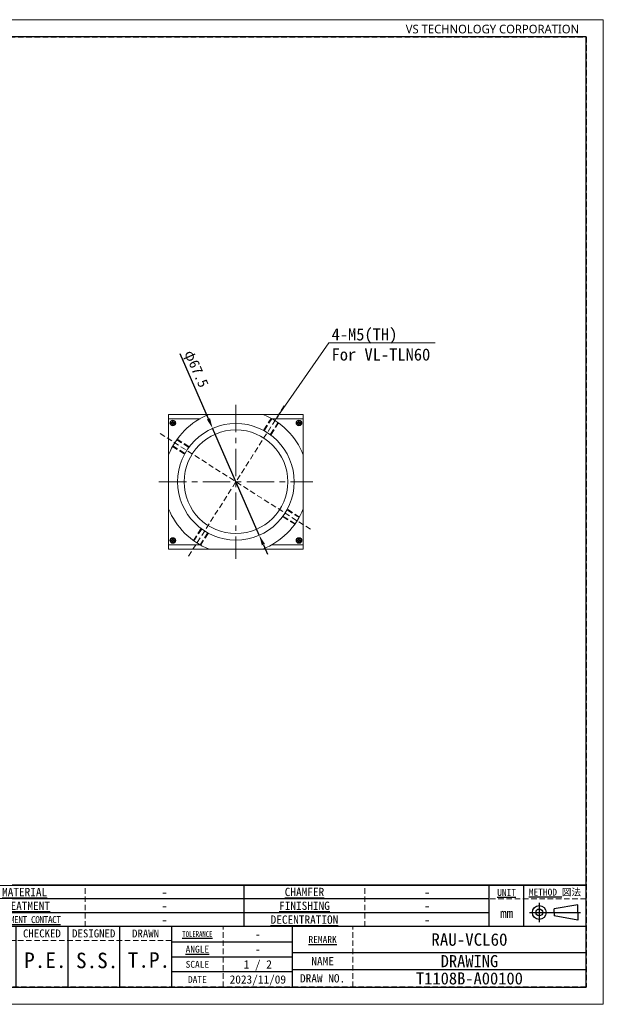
# Model space of a CAD drawing. Header units: millimetres. Extents: x -201 to 202, y 143 to 428.
# Tile 2 of 2: x 33 to 202, y 143 to 428. Entities that reach past the tile are written whole.
import ezdxf
from ezdxf import colors
from ezdxf.entities.mleader import LeaderData, LeaderLine
from ezdxf.enums import TextEntityAlignment as Align
from ezdxf.math import Vec2, Vec3

# ---------------------------------------------------------------- set-up
doc = ezdxf.new("R2010")
doc.units = ezdxf.units.MM
doc.header["$LTSCALE"] = 0.25
doc.linetypes.add('CENTER', pattern=[50.8, 31.75, -6.35, 6.35, -6.35])
doc.linetypes.add('HIDDEN', pattern=[9.525, 6.35, -3.175])
for name, color, linetype, lineweight in [('CENTER', 1, 'CENTER', 9), ('COVER', 7, 'Continuous', 20), ('DIMENSION', 6, 'Continuous', 15), ('FRAME', 5, 'Continuous', 20), ('HIDDEN', 3, 'HIDDEN', 9), ('LENS ADAPTER', 7, 'Continuous', 20), ('REAR PANEL', 3, 'Continuous', 20), ('SIDE PANEL 1', 11, 'Continuous', 20), ('SIDE PANEL 2', 11, 'Continuous', 20)]:
    doc.layers.add(name, color=color, linetype=linetype, lineweight=lineweight)
doc.layers.add('EMPTY LINE', color=252, linetype='Continuous', lineweight=0, plot=False)
doc.layers.add('FORM', color=7, linetype='Continuous')
doc.layers.add('MXB4508', color=7, linetype='Continuous')
doc.styles.add('VS Standard', font='msgothic.ttc', dxfattribs={"height": 3})
doc.styles.add('VS Standard(小)', font='txt', dxfattribs={"height": 2.4})
doc.styles.add('VST_ﾒｲﾘｵ', font='meiryo.ttc', dxfattribs={"height": 2.5})
doc.dimstyles.new('VS Standard x0.5', dxfattribs={"dimtxt": 3, "dimasz": 3, "dimexe": 0.5, "dimexo": 0.8, "dimgap": 0.5, "dimtad": 3, "dimlfac": 2, "dimrnd": 0.0001, "dimzin": 9, "dimdsep": 46, "dimtxsty": 'VS Standard', "dimcen": 0, "dimaunit": 1, "dimadec": 0, "dimazin": 2, "dimtfac": 1, "dimtmove": 0, "dimatfit": 3, "dimfxl": 1, "dimtolj": 1, "dimtzin": 0, "dimarcsym": 0})

# ---------------------------------------------------------------- blocks, each defined once
blk = doc.blocks.new('表題欄金物用_ver2.0.0')
at = {"layer": 'FORM', "color": 0}
for p, q in [((-11, 40.5), (-191, 40.5)), ((-191, 40.5), (-191, 28.5)), ((-110, 28.49), (-110, 40.5)), ((-39, 28.49), (-39, 40.49)), ((-29, 28.49), (-29, 40.49)), ((-11, 28.5), (-11, 40.5)), ((-39, 36.5), (-191, 36.5)), ((-24.54, 35.38), (-24.54, 29.78)), ((-13.42, 34.8), (-20.21, 33.59)), ((-13.42, 32.58), (-13.42, 34.8)), ((-39, 32.5), (-191, 32.5)), ((-27.34, 32.58), (-12.62, 32.58)), ((-20.21, 32.58), (-20.21, 33.59)), ((-20.21, 32.58), (-20.21, 31.57)), ((-13.42, 30.35), (-20.21, 31.57)), ((-13.42, 32.58), (-13.42, 30.35)), ((-11, 28.5), (-191, 28.5)), ((-191, 28.5), (-191, 11)), ((-176, 28.5), (-176, 11)), ((-161, 28.5), (-161, 11)), ((-146, 28.5), (-146, 11)), ((-131, 28.5), (-131, 11)), ((-96, 11), (-96, 28.5)), ((-11, 11), (-11, 28.5)), ((-272, 23), (-286, 23)), ((-286, 23), (-286, 17)), ((-211, 23), (-272, 23)), ((-272, 23), (-272, 17)), ((-211, 23), (-211, 17)), ((-199, 23), (-211, 23)), ((-199, 23), (-199, 17)), ((-191, 23), (-199, 23)), ((-131, 24.12), (-96, 24.12)), ((-279.19, 21), (-277.19, 19)), ((-279.19, 19), (-277.19, 21)), ((-96, 21), (-11, 21)), ((-131, 19.75), (-96, 19.75)), ((-286, 17), (-286, 11)), ((-272, 17), (-286, 17)), ((-272, 17), (-272, 11)), ((-211, 17), (-272, 17)), ((-211, 17), (-211, 11)), ((-199, 17), (-211, 17)), ((-199, 17), (-199, 11)), ((-191, 17), (-199, 17)), ((-96, 15.38), (-131, 15.38)), ((-11, 16), (-96, 16)), ((-191, 11), (-11, 11))]:
    blk.add_line(p, q, dxfattribs=at)
at = {"layer": 'FORM', "color": 0, "linetype": 'HIDDEN', "lineweight": 9}
for p, q in [((-156, 28.49), (-156, 40.49)), ((-75, 28.49), (-75, 40.49)), ((-11, 36.5), (-39, 36.5)), ((-116, 11), (-116, 28.5)), ((-78.5, 11), (-78.5, 28.5)), ((-131, 24.5), (-191, 24.5))]:
    blk.add_line(p, q, dxfattribs=at)
at = {"layer": 'FORM', "color": 0, "lineweight": 15}
blk.add_line((-191, 11), (-286, 11), dxfattribs=at)
at = {"layer": 'FORM', "color": 0}
blk.add_lwpolyline([(-282.58, 22.13), (-285.01, 17.93), (-280.16, 17.93)], close=True, dxfattribs=at)
for radius in [2, 1]:
    blk.add_circle((-24.54, 32.58), radius, dxfattribs=at)
at = {"layer": 'FORM', "color": 0, "attachment_point": 5}
for s, insert, char_height, width, style in [('{\\LMATERIAL}', (-173.5, 38.5), 2.4, 36.5, 'VS Standard(小)'), ('{\\LCHAMFER}   ', (-92.5, 38.5), 2.4, 35, 'VS Standard(小)'), ('{\\LUNIT}', (-34, 38.35), 2, 20, 'VS Standard'), ('{\\LMETHOD} 図法', (-20, 38.35), 2, 20, 'VS Standard'), ('{\\LTREATMENT}', (-173.5, 34.5), 2.4, 36.5, 'VS Standard(小)'), ('{\\LFINISHING}', (-92.5, 34.5), 2.4, 35, 'VS Standard(小)'), ('{\\T0.9;\\LTREATMENT CONTACT}', (-173.5, 30.5), 2, 36.5, 'VS Standard(小)'), ('{\\LDECENTRATION} ', (-92.5, 30.5), 2.4, 35, 'VS Standard(小)'), ('mm', (-34, 32.35), 2.8, 20, 'VS Standard'), ('{\\fＭＳ ゴシック|b0|i0|c128|p49;APPROVED}', (-183.5, 26.5), 2.3, 15, 'VS Standard'), ('{\\fＭＳ ゴシック|b0|i0|c128|p49;CHECKED}', (-168.5, 26.5), 2.3, 15, 'VS Standard'), ('{\\fＭＳ ゴシック|b0|i0|c128|p49;DESIGNED}', (-153.5, 26.5), 2.3, 15, 'VS Standard'), ('{\\fＭＳ ゴシック|b0|i0|c128|p49;DRAWN}', (-138.5, 26.5), 2.3, 15, 'VS Standard'), ('{\\W0.7;\\LTOLERANCE\\l }', (-123.5, 26.31), 1.7, 20, 'VS Standard(小)'), ('{\\LANGLE}', (-123.5, 21.94), 2, 14.9784, 'VS Standard(小)'), ('SCALE', (-123.5, 17.56), 2, 15, 'VS Standard(小)'), ('{\\fＭＳ ゴシック|b0|i0|c128|p49;NAME}', (-87.25, 18.5), 2.4, 15, 'VS Standard(小)'), ('NO.', (-283.44, 14), 2.3, 14, 'VS Standard'), ('\\pxi-3,l4,t4;×^I', (-276.99, 14), 2.3, 14, 'VS Standard'), ('REVISION', (-241.67, 14), 2.3, 46, 'VS Standard'), ('{\\fMS Gothic|b0|i0|c128|p49;DATE}', (-204.99, 14), 2.3, 12, 'VS Standard'), ('NAME', (-195, 14), 2.3, 8, 'VS Standard'), ('{\\fＭＳ ゴシック|b0|i0|c128|p49;DRAW NO.}', (-87.25, 13.5), 2.4, 15, 'VS Standard(小)'), ('{\\fＭＳ ゴシック|b0|i0|c128|p49;DATE}', (-123.5, 13.19), 2, 15, 'VS Standard(小)')]:
    blk.add_mtext(s, dxfattribs=dict(at, insert=insert, char_height=char_height, width=width, style=style))
at = {"layer": 'FORM', "color": 0, "insert": (-87.25, 24.75), "char_height": 2, "width": 16, "attachment_point": 5, "line_spacing_factor": 0.8, "style": 'VS Standard'}
blk.add_mtext('\\pxsm0.9;{\\LREMARK}   ', dxfattribs=at)
at = {"layer": 'FORM', "color": 0, "insert": (-282.79, 19.73), "char_height": 3, "attachment_point": 5, "style": 'VS Standard'}
blk.add_mtext('1', dxfattribs=at)
at = {"layer": 'FORM', "color": 0}
for tag, height, style, p in [('材料', 2.8, 'VS Standard', (-133, 38.5)), ('一般面取', 2.8, 'VS Standard', (-57, 38.5)), ('処理', 2.8, 'VS Standard', (-133, 34.5)), ('仕上', 2.8, 'VS Standard', (-57, 34.5)), ('処理接点', 2.8, 'VS Standard', (-133, 30.5)), ('偏芯', 2.8, 'VS Standard', (-57, 30.5)), ('一般公差', 2.4, 'VS Standard(小)', (-106, 26.31)), ('適用（機種名）', 3.6, 'VS Standard', (-44.75, 24.75)), ('角度', 2.4, 'VS Standard(小)', (-106, 21.94)), ('NAME', 3.5, 'VS Standard', (-44.75, 18.5)), ('SCALE', 2.4, 'VS Standard(小)', (-106, 17.56)), ('DATE', 2.4, 'VS Standard(小)', (-106, 13.19)), ('DRAW_NO.', 3.5, 'VS Standard', (-44.75, 13.5))]:
    blk.add_attdef(tag, text='', height=height, dxfattribs=dict(at, style=style)).set_placement(p, align=Align.MIDDLE_CENTER)
at = {"layer": 'FORM', "color": 0, "style": 'VS Standard'}
for tag, p in [('APPROVED', (-182.5, 15.06)), ('CHECKED', (-167.5, 15.18)), ('DESIGNED', (-152.5, 15.09)), ('DRAWN', (-137.5, 15.23))]:
    blk.add_attdef(tag, text='', height=4.5, dxfattribs=at).set_placement(p, align=Align.BOTTOM_CENTER)
blk = doc.blocks.new('*D125')
at = {"layer": 'Defpoints', "color": 0}
for p in [(88.41, 309.47), (101.91, 278.53)]:
    blk.add_point(p, dxfattribs=at)
at = {"layer": 'DIMENSION', "color": 0, "lineweight": -2}
for p, q in [((87.21, 312.22), (79.01, 331.02)), ((101.91, 278.53), (88.41, 309.47)), ((103.11, 275.78), (104.31, 273.04))]:
    blk.add_line(p, q, dxfattribs=at)
at = {"layer": 'DIMENSION', "color": 0}
for points in [[(86.75, 312.02), (87.67, 312.42), (88.41, 309.47)], [(103.57, 275.98), (102.66, 275.58), (101.91, 278.53)]]:
    blk.add_solid(points, dxfattribs=at)
at = {"layer": 'DIMENSION', "color": 0, "insert": (83.4, 326.56), "char_height": 3, "attachment_point": 5, "rotation": 293.5803, "style": 'VS Standard'}
blk.add_mtext('\\A1;φ67.5', dxfattribs=at)

msp = doc.modelspace()

# ---------------------------------------------------------------- linework, layer by layer
at = {"layer": 'CENTER', "linetype": 'HIDDEN'}
for p, q in [((109.1463, 315.9496), (81.1878, 272.0636)), ((73.2174, 307.9859), (117.1034, 280.0274))]:
    msp.add_line(p, q, dxfattribs=at)
at = {"layer": 'CENTER'}
for p, q in [((95.1634, 316.2753), (95.1634, 271.7253)), ((72.8904, 294.0034), (117.4404, 294.0034))]:
    msp.add_line(p, q, dxfattribs=at)
at = {"layer": 'COVER'}
for p, q in [((75.6634, 275.7534), (84.7741, 275.7534)), ((75.6634, 274.5034), (75.6634, 275.7534)), ((114.6634, 274.5034), (75.6634, 274.5034)), ((105.5527, 275.7534), (114.6634, 275.7534)), ((114.6634, 275.7534), (114.6634, 274.5034))]:
    msp.add_line(p, q, dxfattribs=at)
at = {"layer": 'EMPTY LINE'}
for p, q in [((201.5, 427.75), (-201.5, 427.75)), ((201.5, 142.75), (201.5, 427.75)), ((-201.5, 142.75), (201.5, 142.75))]:
    msp.add_line(p, q, dxfattribs=at)
at = {"layer": 'FORM', "linetype": 'HIDDEN'}
msp.add_lwpolyline([(-196.5, 422.75), (196.5, 422.75), (196.5, 147.75), (-196.5, 147.75)], close=True, dxfattribs=at)
at = {"layer": 'FORM'}
msp.add_lwpolyline([(-196.5, 422.75), (-196.5, 147.75), (-78.5, 147.75), (-78.5, 159.75), (16.5, 159.75), (16.5, 177.25), (196.5, 177.25), (196.5, 422.75), (-196.5, 422.75)], close=True, dxfattribs=at)
at = {"layer": 'FRAME'}
for p, q in [((75.6634, 313.5034), (75.6634, 312.2534)), ((114.6634, 313.5034), (75.6634, 313.5034)), ((114.6634, 312.2534), (114.6634, 313.5034)), ((75.6634, 312.2534), (84.7741, 312.2534)), ((105.5527, 312.2534), (114.6634, 312.2534))]:
    msp.add_line(p, q, dxfattribs=at)
at = {"layer": 'HIDDEN', "color": 3, "linetype": 'HIDDEN'}
for p, q in [((105.38, 312.3549), (103.1588, 308.8682)), ((105.5546, 312.2567), (103.3348, 308.7723)), ((107.3257, 311.1284), (105.1059, 307.6439)), ((107.4885, 311.0116), (105.2672, 307.525)), ((78.0461, 306.1582), (81.5305, 303.9384)), ((78.1628, 306.321), (81.6495, 304.0997)), ((76.8195, 304.2125), (80.3062, 301.9912)), ((76.9178, 304.3871), (80.4022, 302.1672)), ((113.4242, 283.6198), (109.9398, 285.8396)), ((113.5224, 283.7944), (110.0357, 286.0157)), ((112.1792, 281.6859), (108.6925, 283.9072)), ((112.2959, 281.8487), (108.8115, 284.0685)), ((82.8535, 276.9953), (85.0747, 280.4819)), ((83.0162, 276.8785), (85.2361, 280.363)), ((84.7874, 275.7502), (87.0072, 279.2346)), ((84.9619, 275.652), (87.1832, 279.1387))]:
    msp.add_line(p, q, dxfattribs=at)
at = {"layer": 'LENS ADAPTER'}
for p, q in [((102.9576, 313.5034), (87.3692, 313.5034)), ((75.6634, 301.7977), (75.6634, 286.2092)), ((114.6634, 286.2092), (114.6634, 301.7977)), ((87.3692, 274.5034), (102.9576, 274.5034))]:
    msp.add_line(p, q, dxfattribs=at)
msp.add_circle((95.1634, 294.0034), 16.875, dxfattribs=at)
for start, end in [(111.786789, 158.213211), (21.786789, 68.213211), (201.786789, 248.213211), (291.786789, 338.213211)]:
    msp.add_arc((95.1634, 294.0034), 21, start, end, dxfattribs=at)
at = {"layer": 'MXB4508'}
for points in [[(76.3134, 311.1034), (76.3134, 310.9034), (76.8134, 310.9034), (76.8134, 310.4034), (77.0134, 310.4034), (77.0134, 310.9034), (77.5134, 310.9034), (77.5134, 311.1034), (77.0134, 311.1034), (77.0134, 311.6034), (76.8134, 311.6034), (76.8134, 311.1034)], [(112.8134, 311.1034), (112.8134, 310.9034), (113.3134, 310.9034), (113.3134, 310.4034), (113.5134, 310.4034), (113.5134, 310.9034), (114.0134, 310.9034), (114.0134, 311.1034), (113.5134, 311.1034), (113.5134, 311.6034), (113.3134, 311.6034), (113.3134, 311.1034)], [(76.3134, 277.1034), (76.3134, 276.9034), (76.8134, 276.9034), (76.8134, 276.4034), (77.0134, 276.4034), (77.0134, 276.9034), (77.5134, 276.9034), (77.5134, 277.1034), (77.0134, 277.1034), (77.0134, 277.6034), (76.8134, 277.6034), (76.8134, 277.1034)], [(112.8134, 277.1034), (112.8134, 276.9034), (113.3134, 276.9034), (113.3134, 276.4034), (113.5134, 276.4034), (113.5134, 276.9034), (114.0134, 276.9034), (114.0134, 277.1034), (113.5134, 277.1034), (113.5134, 277.6034), (113.3134, 277.6034), (113.3134, 277.1034)]]:
    msp.add_lwpolyline(points, close=True, dxfattribs=at)
for centre in [(76.9134, 311.0034), (113.4134, 311.0034), (76.9134, 277.0034), (113.4134, 277.0034)]:
    msp.add_circle(centre, 0.75, dxfattribs=at)
at = {"layer": 'REAR PANEL'}
for p, q in [((75.6634, 312.2534), (75.6634, 275.7534)), ((84.7741, 312.2534), (75.6634, 312.2534)), ((114.6634, 312.2534), (105.5527, 312.2534)), ((114.6634, 275.7534), (114.6634, 312.2534)), ((75.6634, 275.7534), (84.7741, 275.7534)), ((105.5527, 275.7534), (114.6634, 275.7534))]:
    msp.add_line(p, q, dxfattribs=at)
for centre, radius in [((76.9134, 311.0034), 0.8), ((113.4134, 311.0034), 0.8), ((95.1634, 294.0034), 15), ((76.9134, 277.0034), 0.8), ((113.4134, 277.0034), 0.8)]:
    msp.add_circle(centre, radius, dxfattribs=at)
at = {"layer": 'SIDE PANEL 1'}
for p, q in [((112.7134, 312.2534), (114.6634, 312.2534)), ((114.6634, 312.2534), (114.6634, 275.7534)), ((114.6634, 275.7534), (112.7134, 275.7534))]:
    msp.add_line(p, q, dxfattribs=at)
at = {"layer": 'SIDE PANEL 2'}
for p, q in [((77.6134, 312.2534), (75.6634, 312.2534)), ((75.6634, 312.2534), (75.6634, 275.7534)), ((75.6634, 275.7534), (77.6134, 275.7534))]:
    msp.add_line(p, q, dxfattribs=at)

# ---------------------------------------------------------------- block references
at = {"layer": 'FORM'}
ref = msp.add_blockref('表題欄金物用_ver2.0.0', (207.5, 136.75), dxfattribs=at)
ref.add_attrib('材料', '-', dxfattribs={"layer": 'EMPTY LINE', "color": 0, "height": 2.8, "style": 'VS Standard'}).set_placement((74.5, 175.25), align=Align.MIDDLE_CENTER)
ref.add_attrib('処理', '-', dxfattribs={"color": 0, "height": 2.8, "style": 'VS Standard'}).set_placement((74.5, 171.25), align=Align.MIDDLE_CENTER)
ref.add_attrib('処理接点', '-', dxfattribs={"color": 0, "height": 2.8, "style": 'VS Standard'}).set_placement((74.5, 167.25), align=Align.MIDDLE_CENTER)
ref.add_attrib('一般面取', '-', dxfattribs={"color": 0, "height": 2.8, "style": 'VS Standard'}).set_placement((150.5, 175.2468), align=Align.MIDDLE_CENTER)
ref.add_attrib('仕上', '-', dxfattribs={"color": 0, "height": 2.8, "style": 'VS Standard'}).set_placement((150.5, 171.2468), align=Align.MIDDLE_CENTER)
ref.add_attrib('偏芯', '-', dxfattribs={"color": 0, "height": 2.8, "style": 'VS Standard'}).set_placement((150.5, 167.2468), align=Align.MIDDLE_CENTER)
ref.add_attrib('一般公差', '-', dxfattribs={"color": 0, "height": 2.4, "style": 'VS Standard(小)'}).set_placement((101.5, 163.0625), align=Align.MIDDLE_CENTER)
ref.add_attrib('角度', '-', dxfattribs={"color": 0, "height": 2.4, "style": 'VS Standard(小)'}).set_placement((101.5, 158.6875), align=Align.MIDDLE_CENTER)
ref.add_attrib('SCALE', '1 / 2', dxfattribs={"color": 0, "height": 2.4, "style": 'VS Standard(小)'}).set_placement((101.5, 154.3125), align=Align.MIDDLE_CENTER)
ref.add_attrib('DATE', '2023/11/09', dxfattribs={"color": 0, "height": 2.4, "style": 'VS Standard(小)'}).set_placement((101.5, 149.9375), align=Align.MIDDLE_CENTER)
ref.add_attrib('適用（機種名）', 'RAU-VCL60', dxfattribs={"color": 0, "height": 3.6, "style": 'VS Standard'}).set_placement((162.75, 161.5), align=Align.MIDDLE_CENTER)
ref.add_attrib('NAME', 'DRAWING', dxfattribs={"color": 0, "height": 3.5, "style": 'VS Standard'}).set_placement((162.75, 155.25), align=Align.MIDDLE_CENTER)
ref.add_attrib('DRAW_NO.', 'T1108B-A00100', dxfattribs={"color": 0, "height": 3.5, "style": 'VS Standard'}).set_placement((162.75, 150.25), align=Align.MIDDLE_CENTER)
ref.add_attrib('DESIGNED', 'S.S.', dxfattribs={"color": 0, "height": 4.5, "style": 'VS Standard'}).set_placement((55, 151.8412), align=Align.BOTTOM_CENTER)
ref.add_attrib('DRAWN', 'T.P.', dxfattribs={"color": 0, "height": 4.5, "style": 'VS Standard'}).set_placement((69.9999, 151.985), align=Align.BOTTOM_CENTER)
ref.add_attrib('CHECKED', 'P.E.', dxfattribs={"color": 0, "height": 4.5, "style": 'VS Standard'}).set_placement((40, 151.9272), align=Align.BOTTOM_CENTER)
ref.add_attrib('APPROVED', 'P.E.', dxfattribs={"color": 0, "height": 4.5, "style": 'VS Standard'}).set_placement((25, 151.8117), align=Align.BOTTOM_CENTER)

# ---------------------------------------------------------------- texts
at = {"layer": 'FORM', "insert": (194.5, 423.75), "char_height": 2.5, "attachment_point": 9, "style": 'VST_ﾒｲﾘｵ'}
msp.add_mtext('{\\fMeiryo|b0|i0|c128|p50;VS TECHNOLOGY CORPORATION}', dxfattribs=at)

# ---------------------------------------------------------------- dimensions: what is measured, and where the dimension line sits
at = {"layer": 'DIMENSION'}
dim = msp.add_diameter_dim_2p(p1=(101.914, 278.5343), p2=(88.4128, 309.4662), text='φ67.5', dimstyle='VS Standard x0.5', dxfattribs=at)
dim.commit()
dim.dimension.update_dxf_attribs({"geometry": '*D125', "text_midpoint": (81.3426, 325.6644), "dimtype": 163})

# ---------------------------------------------------------------- leaders
ml = msp.add_multileader_mtext('Standard', dxfattribs=at)
ml.set_content('4-M5(TH)\\PFor VL-TLN60', color=256, style='VS Standard')
ml.set_leader_properties(color=256, linetype='ByLayer', lineweight=-1)
ml.build(insert=Vec2(0, 0))
ml.multileader.update_dxf_attribs({"has_dogleg": 0, "text_left_attachment_type": 6, "text_right_attachment_type": 6, "dogleg_length": 0.18, "arrow_head_size": 1.5})
ctx = ml.context
ctx.base_point, ctx.char_height, ctx.arrow_head_size, ctx.landing_gap_size, ctx.plane_origin = Vec3(122.0906, 334.2149), 3.5, 1.5, 0.75, Vec3(183.6299, 329.5438)
ctx.left_attachment, ctx.right_attachment = 6, 6
notes = []
notes.append((ctx, [(0, (1, 1, 0), (121.9106, 334.2149), (1, 0), 0.18, [(0, [(106.4479, 311.7139)], 0, [])])]))
ctx.mtext.insert, ctx.mtext.flow_direction = Vec3(122.8406, 338.4149), 5
for ctx, leaders in notes:
    for number, flags, end, landing, length, lines in leaders:
        leader = LeaderData()
        leader.index, (leader.has_last_leader_line, leader.has_dogleg_vector, leader.attachment_direction) = number, flags
        leader.last_leader_point, leader.dogleg_vector, leader.dogleg_length = Vec3(end), Vec3(landing), length
        for number, points, colour, breaks in lines:
            line = LeaderLine()
            line.index, line.vertices, line.color, line.breaks = number, Vec3.list(points), colors.encode_raw_color(colour), breaks
            leader.lines.append(line)
        ctx.leaders.append(leader)

doc.saveas('drawing.dxf')
